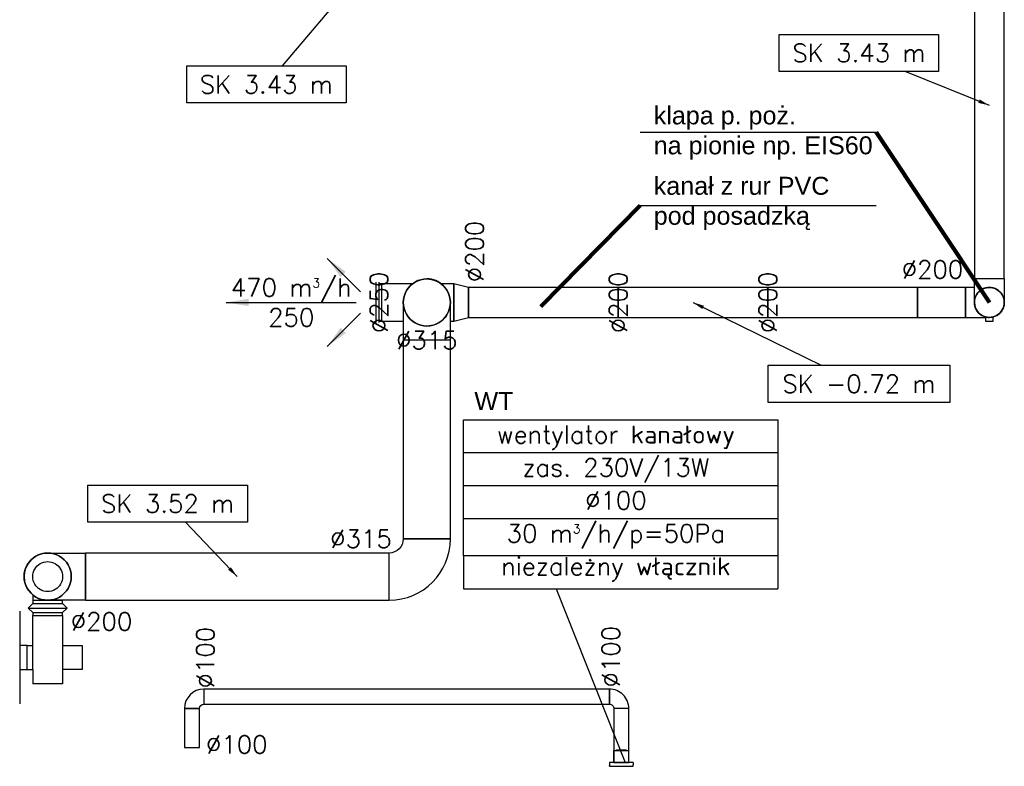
# Model space of a CAD drawing. Header units: millimetres. Extents: x 295542 to 440356, y 17772 to 133669.
# Tile 44 of 73: x 310651 to 317231, y 51225 to 56212. Entities that reach past the tile are written whole.
import ezdxf

# ---------------------------------------------------------------- set-up
doc = ezdxf.new("R2010")
doc.units = ezdxf.units.MM
doc.linetypes.add('Ciągłe', pattern=[0])
for name, color, linetype in [('0_opis_wentylacja', 110, 'Ciągłe'), ('FLUID-N1', 7, 'Continuous'), ('FLUID-N1-120-ARRGR', 7, 'Continuous'), ('FLUID-N1-120-DIM', 7, 'Continuous'), ('FLUID-N1-120-INF', 7, 'Continuous'), ('FLUID-W1', 7, 'Continuous'), ('FLUID-W2', 7, 'Continuous'), ('FLUID-W2-120-DIM', 7, 'Continuous'), ('FLUID-W2-120-INF', 7, 'Continuous'), ('FLUID-WT', 7, 'Continuous'), ('FLUID-WT-120-DIM', 7, 'Continuous')]:
    doc.layers.add(name, color=color, linetype=linetype)
doc.styles.add('FDBES', font='simplex.shx')
doc.styles.get("Standard").update_dxf_attribs({"font": 'arial.ttf'})
doc.dimstyles.new('CADKON cm', dxfattribs={"dimscale": 10, "dimtxt": 2.5, "dimasz": 2.5, "dimexe": 1.8, "dimexo": 5, "dimgap": 0.6, "dimtad": 1, "dimrnd": 0.1, "dimtxsty": 'Standard', "dimblk1": 'OBLIQUE', "dimblk2": 'OBLIQUE', "dimsah": 1, "dimcen": 2.5, "dimadec": 1, "dimazin": 2, "dimtfac": 1, "dimtix": 1, "dimtmove": 2, "dimatfit": 3, "dimldrblk": 'OPEN30', "dimfxl": 5, "dimfxlon": 1, "dimtfill": 1, "dimtolj": 1, "dimarcsym": 0})
doc.dimstyles.new('FDBES', dxfattribs={"dimscale": 50, "dimtxt": 4, "dimasz": 2.5, "dimexe": 0.8, "dimexo": 2, "dimgap": 1, "dimtad": 1, "dimdsep": 46, "dimtxsty": 'FDBES', "dimcen": 2.5, "dimclrd": 4, "dimclre": 5, "dimadec": 0, "dimazin": 0, "dimtfac": 1, "dimtmove": 0, "dimatfit": 3, "dimfxl": 1, "dimarcsym": 0})

# ---------------------------------------------------------------- blocks, each defined once
blk = doc.blocks.new('*U253')
at = {"color": 10, "linetype": 'Continuous', "lineweight": -2}
for p, q in [((65, 65), (65, -35)), ((-65, -65), (35, -65))]:
    blk.add_line(p, q, dxfattribs=at)
at = {"color": 0, "linetype": 'ByBlock', "lineweight": -2}
blk.add_ellipse((65, -65), major_axis=(0, 130), ratio=1, start_param=0, end_param=1.570796, dxfattribs=at)
at = {"color": 0, "linetype": 'ByBlock', "lineweight": -2, "extrusion": (-1.49976e-32, -9.30669e-38, -1)}
blk.add_ellipse((65, -65), major_axis=(-30, 0), ratio=1, start_param=0, end_param=1.570796, dxfattribs=at)
blk = doc.blocks.new('*U254')
at = {"color": 10, "linetype": 'Continuous', "lineweight": -2}
for p, q in [((-130, 50), (-130, 0)), ((-130, 0), (-130, -50)), ((130, 0), (130, 50)), ((130, -50), (130, 0))]:
    blk.add_line(p, q, dxfattribs=at)
at = {"color": 0, "linetype": 'ByBlock', "lineweight": -2}
for p, q in [((130, 50), (-130, 50)), ((-130, -50), (130, -50))]:
    blk.add_line(p, q, dxfattribs=at)
blk = doc.blocks.new('*U255')
at = {"color": 10, "linetype": 'Continuous', "lineweight": -2}
for p, q in [((-1355, 50), (-1355, 0)), ((-1355, 0), (-1355, -50)), ((1355, 0), (1355, 50)), ((1355, -50), (1355, 0))]:
    blk.add_line(p, q, dxfattribs=at)
at = {"color": 0, "linetype": 'ByBlock', "lineweight": -2}
for p, q in [((1355, 50), (-1355, 50)), ((-1355, -50), (1355, -50))]:
    blk.add_line(p, q, dxfattribs=at)
blk = doc.blocks.new('*U256')
at = {"color": 10, "linetype": 'Continuous', "lineweight": -2}
for p, q in [((65, 65), (65, -35)), ((-65, -65), (35, -65))]:
    blk.add_line(p, q, dxfattribs=at)
at = {"color": 0, "linetype": 'ByBlock', "lineweight": -2}
blk.add_ellipse((65, -65), major_axis=(0, 130), ratio=1, start_param=0, end_param=1.570799, dxfattribs=at)
at = {"color": 0, "linetype": 'ByBlock', "lineweight": -2, "extrusion": (0, 0, -1)}
blk.add_ellipse((65, -65), major_axis=(-30, 0), ratio=1, start_param=0, end_param=1.57081, dxfattribs=at)
blk = doc.blocks.new('*U257')
at = {"color": 10, "linetype": 'Continuous', "lineweight": -2}
for p, q in [((-180, 50), (-180, 0)), ((-180, 0), (-180, -50)), ((180, 0), (180, 50)), ((180, -50), (180, 0))]:
    blk.add_line(p, q, dxfattribs=at)
at = {"color": 0, "linetype": 'ByBlock', "lineweight": -2}
for p, q in [((180, 50), (-180, 50)), ((-180, -50), (180, -50))]:
    blk.add_line(p, q, dxfattribs=at)
blk = doc.blocks.new('*U126')
at = {"layer": 'FLUID-WT', "color": 10, "linetype": 'Continuous'}
for p, q in [((-25.7, 69), (-25.7, -69)), ((-24.7, 78), (-20.1, 78)), ((-24.7, 78), (-24.7, -78)), ((0, 79), (-15.7, 79)), ((0, -79), (0, 79)), ((0, 49.4), (79, 49.4)), ((79, 49.4), (79, -49.5)), ((79, 33), (84.7, 33)), ((84.7, 33), (84.7, -33)), ((0, -49.5), (79, -49.5)), ((79, -33), (84.7, -33)), ((-24.7, -78), (-20.1, -78)), ((0, -79), (-15.7, -79))]:
    blk.add_line(p, q, dxfattribs=at)
for centre, start, end in [((-15.7, 69), 154.15807, 180), ((-15.7, 69), 90, 115.84193), ((-15.7, -69), 180, 205.84193), ((-15.7, -69), 244.15807, 270)]:
    blk.add_arc(centre, 10, start, end, dxfattribs=at)
blk = doc.blocks.new('*U227')
at = {"color": 0, "linetype": 'ByBlock', "lineweight": -2}
for p, q in [((204.7, 0, 157.5), (-47.3, 0, 157.5)), ((-47.3, 0, -157.5), (204.7, 0, -157.5))]:
    blk.add_line(p, q, dxfattribs=at)
at = {"color": 10, "linetype": 'Continuous', "lineweight": -2}
for p, q in [((204.7, 0, 157.5), (204.7, 0)), ((204.7, 0), (204.7, 0, -157.5))]:
    blk.add_line(p, q, dxfattribs=at)
at = {"color": 10, "linetype": 'Continuous', "lineweight": -2, "extrusion": (4.28626e-16, -1, 2.34441e-32)}
for major_axis in [(157.5, 0), (-157.5, 0)]:
    blk.add_ellipse((-47.3, 0), major_axis=major_axis, ratio=1, start_param=0, end_param=3.141593, dxfattribs=at)
blk = doc.blocks.new('*U222')
at = {"color": 10, "linetype": 'Continuous', "lineweight": -2}
for p, q in [((-663.5, 157.5), (-663.5, 0)), ((663.5, 0), (663.5, 157.5)), ((-663.5, 0), (-663.5, -157.5)), ((663.5, -157.5), (663.5, 0))]:
    blk.add_line(p, q, dxfattribs=at)
at = {"color": 0, "linetype": 'ByBlock', "lineweight": -2}
for p, q in [((663.5, 157.5), (-663.5, 157.5)), ((-663.5, -157.5), (663.5, -157.5))]:
    blk.add_line(p, q, dxfattribs=at)
blk = doc.blocks.new('*U221')
at = {"color": 10, "linetype": 'Continuous', "lineweight": -2}
for p, q in [((204.75, 204.75), (204.75, -110.25)), ((-204.75, -204.75), (110.25, -204.75))]:
    blk.add_line(p, q, dxfattribs=at)
at = {"color": 0, "linetype": 'ByBlock', "lineweight": -2}
blk.add_ellipse((204.75, -204.75), major_axis=(0, 409.5), ratio=1, start_param=0, end_param=1.5707926, dxfattribs=at)
at = {"color": 0, "linetype": 'ByBlock', "lineweight": -2, "extrusion": (-1.22465e-16, -1.15945e-22, -1)}
blk.add_ellipse((204.75, -204.75), major_axis=(-94.5, 0), ratio=1, start_param=0, end_param=1.5707802, dxfattribs=at)
blk = doc.blocks.new('*U220')
at = {"color": 10, "linetype": 'Continuous', "lineweight": -2}
for p, q in [((-1015, 0), (-1015, 157.5)), ((1015, 157.5), (1015, 0)), ((-1015, -157.5), (-1015, 0)), ((1015, 0), (1015, -157.5))]:
    blk.add_line(p, q, dxfattribs=at)
at = {"color": 0, "linetype": 'ByBlock', "lineweight": -2}
for p, q in [((-1015, 157.5), (1015, 157.5)), ((1015, -157.5), (-1015, -157.5))]:
    blk.add_line(p, q, dxfattribs=at)
blk = doc.blocks.new('*U219')
at = {"color": 0, "linetype": 'ByBlock', "lineweight": -2}
for p, q in [((0, 47.2, 157.5), (0, -204.8, 157.5)), ((0, -204.8, -157.5), (0, 47.2, -157.5))]:
    blk.add_line(p, q, dxfattribs=at)
at = {"color": 10, "linetype": 'Continuous', "lineweight": -2}
for p, q in [((0, -204.8), (0, -204.8, 157.5)), ((0, -204.8, -157.5), (0, -204.8))]:
    blk.add_line(p, q, dxfattribs=at)
at = {"color": 10, "linetype": 'Continuous', "lineweight": -2, "extrusion": (-1, -1.46394e-13, 1.83697e-16)}
blk.add_ellipse((0, 47.2), major_axis=(0, 0, 157.5), ratio=1, start_param=0, end_param=1.570796, dxfattribs=at)
at = {"color": 10, "linetype": 'Continuous', "lineweight": -2, "extrusion": (-1, -1.48157e-13, -6.03293e-25)}
blk.add_ellipse((0, 47.2), major_axis=(0, 157.5, 0), ratio=1, start_param=0, end_param=1.570796, dxfattribs=at)
blk = doc.blocks.new('*U218')
at = {"color": 10, "linetype": 'Continuous', "lineweight": -3, "extrusion": (1, -5.47382e-48, 1.83697e-16)}
for major_axis in [(0, 0, -157.5), (0, 0, 157.5)]:
    blk.add_ellipse((0, 0), major_axis=major_axis, ratio=1, start_param=0, end_param=3.141593, dxfattribs=at)
at = {"color": 10, "linetype": 'Continuous', "lineweight": -2, "extrusion": (-1, 5.47382e-48, -1.83697e-16)}
for major_axis in [(0, 0, 157.5), (0, 0, -157.5)]:
    blk.add_ellipse((0, 0), major_axis=major_axis, ratio=1, start_param=0, end_param=3.141593, dxfattribs=at)
blk = doc.blocks.new('*U217')
at = {"color": 10, "linetype": 'Continuous', "lineweight": -2, "extrusion": (-1, 5.47382e-48, -1.83697e-16)}
blk.add_ellipse((0, 0), major_axis=(0, 0, -157.5), ratio=1, start_param=0, end_param=3.141593, dxfattribs=at)
blk = doc.blocks.new('*U216')
at = {"color": 0, "linetype": 'ByBlock', "lineweight": -2}
for p, q in [((91.7, 0, -100), (130, 0, -100)), ((130, 0, 100), (127.5, 0, 100))]:
    blk.add_line(p, q, dxfattribs=at)
at = {"color": 10, "linetype": 'Continuous', "lineweight": -2}
for p, q in [((130, 0, 100), (130, 0)), ((130, 0), (130, 0, -100))]:
    blk.add_line(p, q, dxfattribs=at)
blk = doc.blocks.new('*U215')
at = {"color": 10, "linetype": 'Continuous', "lineweight": -3, "extrusion": (1, -1.64215e-47, 1.83697e-16)}
for major_axis in [(0, 0, -100), (0, 0, 100)]:
    blk.add_ellipse((0, 0), major_axis=major_axis, ratio=1, start_param=0, end_param=3.141593, dxfattribs=at)
blk = doc.blocks.new('*U225')
at = {"color": 10, "linetype": 'Continuous', "lineweight": -3, "extrusion": (1, 8.83124e-32, 9.95799e-17)}
for major_axis, start_param, end_param in [((0, 0, -157.5), 0, 3.141593), ((0, 0, 157.5), 0, 1.570796), ((0, 0, 157.5), 1.570796, 3.141593)]:
    blk.add_ellipse((0, 0), major_axis=major_axis, ratio=1, start_param=start_param, end_param=end_param, dxfattribs=at)
at = {"color": 10, "linetype": 'Continuous', "lineweight": -3, "extrusion": (-1, -8.83124e-32, -9.95799e-17)}
for major_axis, start_param, end_param in [((0, 0, 157.5), 0, 3.141593), ((0, 0, -157.5), 1.570796, 3.141593), ((0, 0, -157.5), 0, 1.570796)]:
    blk.add_ellipse((0, 0), major_axis=major_axis, ratio=1, start_param=start_param, end_param=end_param, dxfattribs=at)
at = {"color": 1, "linetype": 'Continuous', "lineweight": -3, "extrusion": (1, 4.00691e-32, 4.00691e-32)}
for start_param, end_param in [(1.570796, 4.712389), (1.570796, 4.712389), (0, 1.570796), (4.712389, 6.283185), (4.712389, 7.853982)]:
    blk.add_ellipse((0, 0), major_axis=(0, -157.5), ratio=1, start_param=start_param, end_param=end_param, dxfattribs=at)
blk = doc.blocks.new('*U223')
at = {"color": 10, "linetype": 'Continuous', "lineweight": -3, "extrusion": (-1, -8.83124e-32, -9.95799e-17)}
for major_axis, start_param, end_param in [((0, 0, 157.5), 0, 3.141593), ((0, 0, -157.5), 1.570796, 3.141593), ((0, 0, -157.5), 0, 1.570796)]:
    blk.add_ellipse((0, 0), major_axis=major_axis, ratio=1, start_param=start_param, end_param=end_param, dxfattribs=at)
at = {"color": 10, "linetype": 'Continuous', "lineweight": -2, "extrusion": (1, 8.83124e-32, 9.95799e-17)}
for major_axis, start_param, end_param in [((0, 0, -157.5), 0, 3.141593), ((0, 0, 157.5), 0, 1.570796), ((0, 0, 157.5), 1.570796, 3.141593)]:
    blk.add_ellipse((0, 0), major_axis=major_axis, ratio=1, start_param=start_param, end_param=end_param, dxfattribs=at)
at = {"color": 1, "linetype": 'Continuous', "lineweight": -3, "extrusion": (1, 4.00691e-32, 4.00691e-32)}
for start_param, end_param in [(1.570796, 4.712389), (1.570796, 4.712389), (0, 1.570796), (4.712389, 6.283185), (4.712389, 7.853982)]:
    blk.add_ellipse((0, 0), major_axis=(0, -157.5), ratio=1, start_param=start_param, end_param=end_param, dxfattribs=at)
blk = doc.blocks.new('*U214')
at = {"color": 10, "linetype": 'Continuous', "lineweight": -2}
for p, q in [((-50, 100), (-50, 0)), ((-50, 0), (-50, -100))]:
    blk.add_line(p, q, dxfattribs=at)
at = {"color": 0, "linetype": 'ByBlock', "lineweight": -2}
for p, q in [((-30, 100), (-50, 100)), ((0, 130), (-30, 100)), ((-30, 0), (-30, 100)), ((30, 100), (0, 130)), ((30, 0), (30, 100)), ((50, 100), (30, 100)), ((50, 0), (50, 100)), ((-30, -100), (-30, 0)), ((30, -100), (30, 0)), ((50, -100), (50, 0)), ((-50, -100), (-30, -100)), ((-30, -100), (0, -130)), ((0, -130), (30, -100)), ((30, -100), (50, -100))]:
    blk.add_line(p, q, dxfattribs=at)
at = {"color": 1, "linetype": 'Continuous', "lineweight": -3}
for p, q in [((0, 0), (0, 130)), ((0, -130), (0, 0))]:
    blk.add_line(p, q, dxfattribs=at)
blk = doc.blocks.new('*U378')
at = {"color": 160, "linetype": 'Continuous', "lineweight": -2}
for p, q in [((-500, 100), (-500, 0)), ((500, 0), (500, 100)), ((-500, 0), (-500, -100)), ((500, -100), (500, 0))]:
    blk.add_line(p, q, dxfattribs=at)
at = {"color": 0, "linetype": 'ByBlock', "lineweight": -2}
for p, q in [((500, 100), (-500, 100)), ((-500, -100), (500, -100))]:
    blk.add_line(p, q, dxfattribs=at)
blk = doc.blocks.new('*U379')
at = {"color": 0, "linetype": 'ByBlock', "lineweight": -2}
for p, q in [((-49.5, 100), (49.5, 125)), ((49.5, -125), (-49.5, -100))]:
    blk.add_line(p, q, dxfattribs=at)
at = {"color": 160, "linetype": 'Continuous', "lineweight": -2}
for p, q in [((-49.5, 0), (-49.5, 100)), ((49.5, 125), (49.5, 0)), ((-49.5, -100), (-49.5, 0)), ((49.5, 0), (49.5, -125))]:
    blk.add_line(p, q, dxfattribs=at)
blk = doc.blocks.new('*U380')
at = {"color": 160, "linetype": 'Continuous', "lineweight": -2}
for p, q in [((-250, 0), (-250, 125)), ((250, 125), (250, 0)), ((-250, -125), (-250, 0)), ((250, 0), (250, -125))]:
    blk.add_line(p, q, dxfattribs=at)
at = {"color": 0, "linetype": 'ByBlock', "lineweight": -2}
for p, q in [((-250, 125), (-165.5, 125)), ((26.1, 125), (250, 125)), ((-227.2, -125), (-250, -125)), ((250, -125), (87.8, -125))]:
    blk.add_line(p, q, dxfattribs=at)
blk = doc.blocks.new('*U377')
at = {"color": 160, "linetype": 'Continuous', "lineweight": -2}
for p, q in [((-500, 100), (-500, 0)), ((500, 0), (500, 100)), ((-500, 0), (-500, -100)), ((500, -100), (500, 0))]:
    blk.add_line(p, q, dxfattribs=at)
at = {"color": 0, "linetype": 'ByBlock', "lineweight": -2}
for p, q in [((500, 100), (-500, 100)), ((-500, -100), (500, -100))]:
    blk.add_line(p, q, dxfattribs=at)
blk = doc.blocks.new('*U376')
at = {"color": 160, "linetype": 'Continuous', "lineweight": -2}
for p, q in [((-500, 100), (-500, 0)), ((500, 0), (500, 100)), ((-500, 0), (-500, -100)), ((500, -100), (500, 0))]:
    blk.add_line(p, q, dxfattribs=at)
at = {"color": 0, "linetype": 'ByBlock', "lineweight": -2}
for p, q in [((500, 100), (-500, 100)), ((-500, -100), (500, -100))]:
    blk.add_line(p, q, dxfattribs=at)
blk = doc.blocks.new('*U375')
at = {"color": 160, "linetype": 'Continuous', "lineweight": -2}
for p, q in [((-160, 100), (-160, 0)), ((160, 0), (160, 100)), ((-160, 0), (-160, -100)), ((160, -100), (160, 0))]:
    blk.add_line(p, q, dxfattribs=at)
at = {"color": 0, "linetype": 'ByBlock', "lineweight": -2}
for p, q in [((160, 100), (-160, 100)), ((-160, -100), (160, -100))]:
    blk.add_line(p, q, dxfattribs=at)
blk = doc.blocks.new('*U381')
at = {"color": 0, "linetype": 'ByBlock', "lineweight": -2}
for p, q in [((0, 135), (0, 125)), ((0, 125), (0, 0)), ((0, 0, -20), (0, 125, -20)), ((0, 125, -20), (0, 125, 0)), ((0, -125, -20), (0, 0, -20)), ((0, 0), (0, -125)), ((0, -125, 0), (0, -125, -20)), ((0, -125), (0, -135))]:
    blk.add_line(p, q, dxfattribs=at)
at = {"color": 160, "linetype": 'Continuous', "lineweight": -2}
for p, q in [((0, 135, 20), (0, 0, 20)), ((0, 0, 20), (0, -135, 20))]:
    blk.add_line(p, q, dxfattribs=at)
at = {"color": 5, "linetype": 'Continuous', "lineweight": -3}
blk.add_line((0, 95.5, 20), (0, -95.5, 20), dxfattribs=at)
blk.add_line((0, 95.5, 20), (0, -95.5, 20), dxfattribs=at)
blk = doc.blocks.new('*U382')
at = {"color": 0, "linetype": 'ByBlock', "lineweight": -2}
for p, q in [((0, -130, -100), (0, 5, -100)), ((0, -70, 100), (0, -130, 100))]:
    blk.add_line(p, q, dxfattribs=at)
at = {"color": 160, "linetype": 'Continuous', "lineweight": -2}
for p, q in [((0, -130, 100), (0, -130)), ((0, -130), (0, -130, -100))]:
    blk.add_line(p, q, dxfattribs=at)
at = {"color": 160, "linetype": 'Continuous', "lineweight": -2, "extrusion": (-1, -1.46371e-13, 2.03737e-16)}
blk.add_ellipse((0, 30), major_axis=(0, -0.3, -100), ratio=1, start_param=0, end_param=1.568148, dxfattribs=at)
blk = doc.blocks.new('*U383')
at = {"color": 160, "linetype": 'Continuous', "lineweight": -3, "extrusion": (1, -3.15544e-32, -6.06134e-18)}
for major_axis in [(0, 0, -100), (0, 0, 100)]:
    blk.add_ellipse((0, 0), major_axis=major_axis, ratio=1, start_param=0, end_param=3.141593, dxfattribs=at)
at = {"color": 160, "linetype": 'Continuous', "lineweight": -3, "extrusion": (-1, 3.15544e-32, 1.83697e-16)}
for major_axis in [(0, 0, 100), (0, 0, -100)]:
    blk.add_ellipse((0, 0), major_axis=major_axis, ratio=1, start_param=0, end_param=3.141593, dxfattribs=at)
blk = doc.blocks.new('*U384')
at = {"color": 0, "linetype": 'ByBlock', "lineweight": -2}
for p, q in [((0, 25, 100), (0, 25, 125)), ((0, 25, 125), (0, -25, 125)), ((0, -25, 100), (0, 25, 100)), ((0, -25, 125), (0, -25, 100))]:
    blk.add_line(p, q, dxfattribs=at)
at = {"color": 160, "linetype": 'Continuous', "lineweight": -3, "extrusion": (1, -3.15544e-32, 8.27565e-17)}
for major_axis in [(0, 0, -100), (0, 0, 100)]:
    blk.add_ellipse((0, 0), major_axis=major_axis, ratio=1, start_param=0, end_param=3.141593, dxfattribs=at)
at = {"color": 160, "linetype": 'Continuous', "lineweight": -3, "extrusion": (-1, 3.15544e-32, 6.06134e-18)}
for major_axis in [(0, 0, 100), (0, 0, -100)]:
    blk.add_ellipse((0, 0), major_axis=major_axis, ratio=1, start_param=0, end_param=3.141593, dxfattribs=at)
blk = doc.blocks.new('*U385')
at = {"color": 160, "linetype": 'Continuous', "lineweight": -3, "extrusion": (-1, 3.15544e-32, 1.83697e-16)}
for major_axis, start_param, end_param in [((0, 0, 100), 1.570803, 3.141593), ((0, 0, 100), 0, 1.570803), ((0, 0, -100), 0, 1.570796), ((0, 0, -100), 1.570796, 3.141593)]:
    blk.add_ellipse((0, 0), major_axis=major_axis, ratio=1, start_param=start_param, end_param=end_param, dxfattribs=at)
at = {"color": 160, "linetype": 'Continuous', "lineweight": -2, "extrusion": (1, 2.83279e-16, 6.12303e-17)}
blk.add_ellipse((0, 0), major_axis=(0, 100, 0), ratio=1, start_param=0, end_param=1.570803, dxfattribs=at)
at = {"color": 160, "linetype": 'Continuous', "lineweight": -2, "extrusion": (1, -3.15544e-32, -1.83697e-16)}
blk.add_ellipse((0, 0), major_axis=(0, 0, 100), ratio=1, start_param=0, end_param=1.570796, dxfattribs=at)
blk = doc.blocks.new('*U386')
at = {"color": 160, "linetype": 'Continuous', "lineweight": -3, "extrusion": (-1, 3.15544e-32, -8.27565e-17)}
for major_axis, start_param, end_param in [((0, 0, 100), 1.570796, 3.141593), ((0, 0, 100), 0, 1.570796), ((0, 0, -100), 0, 3.141593)]:
    blk.add_ellipse((0, 0), major_axis=major_axis, ratio=1, start_param=start_param, end_param=end_param, dxfattribs=at)
at = {"color": 160, "linetype": 'Continuous', "lineweight": -2, "extrusion": (1, 2.83277e-16, 6.12323e-17)}
blk.add_ellipse((0, 0), major_axis=(0, 100, 0), ratio=1, start_param=0, end_param=1.570796, dxfattribs=at)
blk = doc.blocks.new('*U387')
at = {"color": 0, "linetype": 'ByBlock', "lineweight": -2}
for p, q in [((130, 0, 100), (-30, 0, 100)), ((-30, 0, -100), (130, 0, -100))]:
    blk.add_line(p, q, dxfattribs=at)
at = {"color": 160, "linetype": 'Continuous', "lineweight": -2}
for p, q in [((130, 0, -100), (130, 0)), ((130, 0), (130, 0, 100))]:
    blk.add_line(p, q, dxfattribs=at)
at = {"color": 160, "linetype": 'Continuous', "lineweight": -2, "extrusion": (-1.83697e-16, -1, 2.62458e-32)}
blk.add_ellipse((-30, 0), major_axis=(0, 0, 100), ratio=1, start_param=0, end_param=1.570796, dxfattribs=at)
at = {"color": 160, "linetype": 'Continuous', "lineweight": -2, "extrusion": (6.12323e-17, -1, -1.49976e-32)}
blk.add_ellipse((-30, 0), major_axis=(-100, 0), ratio=1, start_param=0, end_param=1.570796, dxfattribs=at)
blk = doc.blocks.new('_OBLIQUE')
at = {"color": 0, "linetype": 'ByBlock'}
blk.add_line((-0.5, -0.5), (0.5, 0.5), dxfattribs=at)
blk = doc.blocks.new('*U390')
at = {"color": 160, "linetype": 'Continuous', "lineweight": -2}
for p, q in [((-1156.5, 0), (-1156.5, 0, 100)), ((-1156.5, 0, -100), (-1156.5, 0)), ((1156.5, 0, 100), (1156.5, 0, -100))]:
    blk.add_line(p, q, dxfattribs=at)
at = {"color": 0, "linetype": 'ByBlock', "lineweight": -2}
for p, q in [((1156.5, 0, -100), (-1156.5, 0, -100)), ((-1156.5, 0, 100), (1156.5, 0, 100))]:
    blk.add_line(p, q, dxfattribs=at)
blk = doc.blocks.new('*U38')
at = {"color": 3, "insert": (0, 43.43), "char_height": 12, "attachment_point": 5, "rotation": 270, "style": 'FDBES'}
blk.add_mtext('470 m{\\A2;\\H0.5x;3}/h\\P250', dxfattribs=at)
blk.add_mtext('470 m{\\A2;\\H0.5x;3}/h\\P250', dxfattribs=at)
blk.add_mtext('470 m{\\A2;\\H0.5x;3}/h\\P250', dxfattribs=at)
blk.add_mtext('470 m{\\A2;\\H0.5x;3}/h\\P250', dxfattribs=at)
blk.add_mtext('470 m{\\A2;\\H0.5x;3}/h\\P250', dxfattribs=at)
blk.add_mtext('470 m{\\A2;\\H0.5x;3}/h\\P250', dxfattribs=at)
blk.add_mtext('470 m{\\A2;\\H0.5x;3}/h\\P250', dxfattribs=at)
blk.add_mtext('470 m{\\A2;\\H0.5x;3}/h\\P250', dxfattribs=at)
blk.add_mtext('470 m{\\A2;\\H0.5x;3}/h\\P250', dxfattribs=at)
blk.add_mtext('470 m{\\A2;\\H0.5x;3}/h\\P250', dxfattribs=at)
at = {"color": 5}
blk.add_leader([(0, 86.86), (0, 0)], dimstyle='FDBES', override={"dimscale": 6, "dimclrd": 5}, dxfattribs=at)
blk.add_leader([(0, 86.86), (0, 0)], dimstyle='FDBES', override={"dimscale": 6, "dimclrd": 5}, dxfattribs=at)
blk.add_leader([(0, 86.86), (0, 0)], dimstyle='FDBES', override={"dimscale": 6, "dimclrd": 5}, dxfattribs=at)
blk.add_leader([(0, 86.86), (0, 0)], dimstyle='FDBES', override={"dimscale": 6, "dimclrd": 5}, dxfattribs=at)
blk.add_leader([(0, 86.86), (0, 0)], dimstyle='FDBES', override={"dimscale": 6, "dimclrd": 5}, dxfattribs=at)
blk.add_leader([(0, 86.86), (0, 0)], dimstyle='FDBES', override={"dimscale": 6, "dimclrd": 5}, dxfattribs=at)
blk.add_leader([(0, 86.86), (0, 0)], dimstyle='FDBES', override={"dimscale": 6, "dimclrd": 5}, dxfattribs=at)
blk.add_leader([(0, 86.86), (0, 0)], dimstyle='FDBES', override={"dimscale": 6, "dimclrd": 5}, dxfattribs=at)
blk.add_leader([(0, 86.86), (0, 0)], dimstyle='FDBES', override={"dimscale": 6, "dimclrd": 5}, dxfattribs=at)
blk.add_leader([(0, 86.86), (0, 0)], dimstyle='FDBES', override={"dimscale": 6, "dimclrd": 5}, dxfattribs=at)
blk = doc.blocks.new('*U39')
at = {"color": 5}
blk.add_leader([(-22.27, 22.27), (0, 0)], dimstyle='FDBES', override={"dimscale": 6, "dimclrd": 5}, dxfattribs=at)
blk.add_leader([(-22.27, 22.27), (0, 0)], dimstyle='FDBES', override={"dimscale": 6, "dimclrd": 5}, dxfattribs=at)
blk.add_leader([(-22.27, 22.27), (0, 0)], dimstyle='FDBES', override={"dimscale": 6, "dimclrd": 5}, dxfattribs=at)
blk.add_leader([(-22.27, 22.27), (0, 0)], dimstyle='FDBES', override={"dimscale": 6, "dimclrd": 5}, dxfattribs=at)
blk.add_leader([(-22.27, 22.27), (0, 0)], dimstyle='FDBES', override={"dimscale": 6, "dimclrd": 5}, dxfattribs=at)
blk.add_leader([(-22.27, 22.27), (0, 0)], dimstyle='FDBES', override={"dimscale": 6, "dimclrd": 5}, dxfattribs=at)
blk.add_leader([(-22.27, 22.27), (0, 0)], dimstyle='FDBES', override={"dimscale": 6, "dimclrd": 5}, dxfattribs=at)
blk.add_leader([(-22.27, 22.27), (0, 0)], dimstyle='FDBES', override={"dimscale": 6, "dimclrd": 5}, dxfattribs=at)
blk.add_leader([(-22.27, 22.27), (0, 0)], dimstyle='FDBES', override={"dimscale": 6, "dimclrd": 5}, dxfattribs=at)
blk.add_leader([(-22.27, 22.27), (0, 0)], dimstyle='FDBES', override={"dimscale": 6, "dimclrd": 5}, dxfattribs=at)
blk = doc.blocks.new('*U40')
at = {"color": 5}
blk.add_leader([(22.27, 22.27), (0, 0)], dimstyle='FDBES', override={"dimscale": 6, "dimclrd": 5}, dxfattribs=at)
blk.add_leader([(22.27, 22.27), (0, 0)], dimstyle='FDBES', override={"dimscale": 6, "dimclrd": 5}, dxfattribs=at)
blk.add_leader([(22.27, 22.27), (0, 0)], dimstyle='FDBES', override={"dimscale": 6, "dimclrd": 5}, dxfattribs=at)
blk.add_leader([(22.27, 22.27), (0, 0)], dimstyle='FDBES', override={"dimscale": 6, "dimclrd": 5}, dxfattribs=at)
blk.add_leader([(22.27, 22.27), (0, 0)], dimstyle='FDBES', override={"dimscale": 6, "dimclrd": 5}, dxfattribs=at)
blk.add_leader([(22.27, 22.27), (0, 0)], dimstyle='FDBES', override={"dimscale": 6, "dimclrd": 5}, dxfattribs=at)
blk.add_leader([(22.27, 22.27), (0, 0)], dimstyle='FDBES', override={"dimscale": 6, "dimclrd": 5}, dxfattribs=at)
blk.add_leader([(22.27, 22.27), (0, 0)], dimstyle='FDBES', override={"dimscale": 6, "dimclrd": 5}, dxfattribs=at)
blk.add_leader([(22.27, 22.27), (0, 0)], dimstyle='FDBES', override={"dimscale": 6, "dimclrd": 5}, dxfattribs=at)
blk.add_leader([(22.27, 22.27), (0, 0)], dimstyle='FDBES', override={"dimscale": 6, "dimclrd": 5}, dxfattribs=at)
blk = doc.blocks.new('*U294')
at = {"color": 5, "lineweight": -2}
blk.add_lwpolyline([(-153.13, -105.26), (-46.61, -105.26), (-46.61, -130.06), (-153.13, -130.06)], close=True, dxfattribs=at)
blk.add_lwpolyline([(-153.13, -105.26), (-46.61, -105.26), (-46.61, -130.06), (-153.13, -130.06)], close=True, dxfattribs=at)
blk.add_lwpolyline([(-153.13, -105.26), (-46.61, -105.26), (-46.61, -130.06), (-153.13, -130.06)], close=True, dxfattribs=at)
blk.add_lwpolyline([(-153.13, -105.26), (-46.61, -105.26), (-46.61, -130.06), (-153.13, -130.06)], close=True, dxfattribs=at)
blk.add_lwpolyline([(-153.13, -105.26), (-46.61, -105.26), (-46.61, -130.06), (-153.13, -130.06)], close=True, dxfattribs=at)
blk.add_lwpolyline([(-153.13, -105.26), (-46.61, -105.26), (-46.61, -130.06), (-153.13, -130.06)], close=True, dxfattribs=at)
at = {"color": 3, "insert": (-99.87, -117.66), "char_height": 12, "attachment_point": 5, "line_spacing_factor": 1.1, "style": 'FDBES'}
blk.add_mtext('SK 3.43 m', dxfattribs=at)
blk.add_mtext('SK 3.43 m', dxfattribs=at)
blk.add_mtext('SK 3.43 m', dxfattribs=at)
blk.add_mtext('SK 3.43 m', dxfattribs=at)
blk.add_mtext('SK 3.43 m', dxfattribs=at)
blk.add_mtext('SK 3.43 m', dxfattribs=at)
at = {"color": 5}
blk.add_leader([(0, 0), (-89.34, -105.26)], dimstyle='FDBES', override={"dimscale": 3, "dimclrd": 5}, dxfattribs=at)
blk.add_leader([(0, 0), (-89.34, -105.26)], dimstyle='FDBES', override={"dimscale": 3, "dimclrd": 5}, dxfattribs=at)
blk.add_leader([(0, 0), (-89.34, -105.26)], dimstyle='FDBES', override={"dimscale": 3, "dimclrd": 5}, dxfattribs=at)
blk.add_leader([(0, 0), (-89.34, -105.26)], dimstyle='FDBES', override={"dimscale": 3, "dimclrd": 5}, dxfattribs=at)
blk.add_leader([(0, 0), (-89.34, -105.26)], dimstyle='FDBES', override={"dimscale": 3, "dimclrd": 5}, dxfattribs=at)
blk.add_leader([(0, 0), (-89.34, -105.26)], dimstyle='FDBES', override={"dimscale": 3, "dimclrd": 5}, dxfattribs=at)
blk = doc.blocks.new('*U295')
at = {"color": 5, "lineweight": -2}
blk.add_lwpolyline([(-140.39, 47.39), (-33.88, 47.39), (-33.88, 22.59), (-140.39, 22.59)], close=True, dxfattribs=at)
blk.add_lwpolyline([(-140.39, 47.39), (-33.88, 47.39), (-33.88, 22.59), (-140.39, 22.59)], close=True, dxfattribs=at)
blk.add_lwpolyline([(-140.39, 47.39), (-33.88, 47.39), (-33.88, 22.59), (-140.39, 22.59)], close=True, dxfattribs=at)
blk.add_lwpolyline([(-140.39, 47.39), (-33.88, 47.39), (-33.88, 22.59), (-140.39, 22.59)], close=True, dxfattribs=at)
blk.add_lwpolyline([(-140.39, 47.39), (-33.88, 47.39), (-33.88, 22.59), (-140.39, 22.59)], close=True, dxfattribs=at)
blk.add_lwpolyline([(-140.39, 47.39), (-33.88, 47.39), (-33.88, 22.59), (-140.39, 22.59)], close=True, dxfattribs=at)
at = {"color": 3, "insert": (-87.14, 34.99), "char_height": 12, "attachment_point": 5, "line_spacing_factor": 1.1, "style": 'FDBES'}
blk.add_mtext('SK 3.43 m', dxfattribs=at)
blk.add_mtext('SK 3.43 m', dxfattribs=at)
blk.add_mtext('SK 3.43 m', dxfattribs=at)
blk.add_mtext('SK 3.43 m', dxfattribs=at)
blk.add_mtext('SK 3.43 m', dxfattribs=at)
blk.add_mtext('SK 3.43 m', dxfattribs=at)
at = {"color": 5}
blk.add_leader([(0, 0), (-56.26, 22.59)], dimstyle='FDBES', override={"dimscale": 3, "dimclrd": 5}, dxfattribs=at)
blk.add_leader([(0, 0), (-56.26, 22.59)], dimstyle='FDBES', override={"dimscale": 3, "dimclrd": 5}, dxfattribs=at)
blk.add_leader([(0, 0), (-56.26, 22.59)], dimstyle='FDBES', override={"dimscale": 3, "dimclrd": 5}, dxfattribs=at)
blk.add_leader([(0, 0), (-56.26, 22.59)], dimstyle='FDBES', override={"dimscale": 3, "dimclrd": 5}, dxfattribs=at)
blk.add_leader([(0, 0), (-56.26, 22.59)], dimstyle='FDBES', override={"dimscale": 3, "dimclrd": 5}, dxfattribs=at)
blk.add_leader([(0, 0), (-56.26, 22.59)], dimstyle='FDBES', override={"dimscale": 3, "dimclrd": 5}, dxfattribs=at)
blk = doc.blocks.new('*U297')
at = {"color": 5, "lineweight": -2}
blk.add_lwpolyline([(-99.78, 61.17), (6.74, 61.17), (6.74, 36.37), (-99.78, 36.37)], close=True, dxfattribs=at)
blk.add_lwpolyline([(-99.78, 61.17), (6.74, 61.17), (6.74, 36.37), (-99.78, 36.37)], close=True, dxfattribs=at)
at = {"color": 3, "insert": (-46.52, 48.77), "char_height": 12, "attachment_point": 5, "line_spacing_factor": 1.1, "style": 'FDBES'}
blk.add_mtext('SK 3.52 m', dxfattribs=at)
blk.add_mtext('SK 3.52 m', dxfattribs=at)
at = {"color": 5}
blk.add_leader([(0, 0), (-34.69, 36.37)], dimstyle='FDBES', override={"dimscale": 3, "dimclrd": 5}, dxfattribs=at)
blk.add_leader([(0, 0), (-34.69, 36.37)], dimstyle='FDBES', override={"dimscale": 3, "dimclrd": 5}, dxfattribs=at)
blk = doc.blocks.new('*U298')
at = {"color": 5, "lineweight": -2}
blk.add_lwpolyline([(50.18, -41.95), (171.55, -41.95), (171.55, -66.75), (50.18, -66.75)], close=True, dxfattribs=at)
blk.add_lwpolyline([(50.18, -41.95), (171.55, -41.95), (171.55, -66.75), (50.18, -66.75)], close=True, dxfattribs=at)
blk.add_lwpolyline([(50.18, -41.95), (171.55, -41.95), (171.55, -66.75), (50.18, -66.75)], close=True, dxfattribs=at)
blk.add_lwpolyline([(50.18, -41.95), (171.55, -41.95), (171.55, -66.75), (50.18, -66.75)], close=True, dxfattribs=at)
blk.add_lwpolyline([(50.18, -41.95), (171.55, -41.95), (171.55, -66.75), (50.18, -66.75)], close=True, dxfattribs=at)
blk.add_lwpolyline([(50.18, -41.95), (171.55, -41.95), (171.55, -66.75), (50.18, -66.75)], close=True, dxfattribs=at)
at = {"color": 3, "insert": (110.86, -54.35), "char_height": 12, "attachment_point": 5, "line_spacing_factor": 1.1, "style": 'FDBES'}
blk.add_mtext('SK -0.72 m', dxfattribs=at)
blk.add_mtext('SK -0.72 m', dxfattribs=at)
blk.add_mtext('SK -0.72 m', dxfattribs=at)
blk.add_mtext('SK -0.72 m', dxfattribs=at)
blk.add_mtext('SK -0.72 m', dxfattribs=at)
blk.add_mtext('SK -0.72 m', dxfattribs=at)
at = {"color": 5}
blk.add_leader([(0, 0), (85.57, -41.95)], dimstyle='FDBES', override={"dimscale": 3, "dimclrd": 5}, dxfattribs=at)
blk.add_leader([(0, 0), (85.57, -41.95)], dimstyle='FDBES', override={"dimscale": 3, "dimclrd": 5}, dxfattribs=at)
blk.add_leader([(0, 0), (85.57, -41.95)], dimstyle='FDBES', override={"dimscale": 3, "dimclrd": 5}, dxfattribs=at)
blk.add_leader([(0, 0), (85.57, -41.95)], dimstyle='FDBES', override={"dimscale": 3, "dimclrd": 5}, dxfattribs=at)
blk.add_leader([(0, 0), (85.57, -41.95)], dimstyle='FDBES', override={"dimscale": 3, "dimclrd": 5}, dxfattribs=at)
blk.add_leader([(0, 0), (85.57, -41.95)], dimstyle='FDBES', override={"dimscale": 3, "dimclrd": 5}, dxfattribs=at)

msp = doc.modelspace()

# ---------------------------------------------------------------- linework, layer by layer
at = {"layer": '0_opis_wentylacja'}
for p, q in [((314798.513, 55461.113), (316374.463, 55461.113)), ((314798.513, 54971.13), (316374.463, 54971.13)), ((315718.452, 53318.964), (313616.167, 53318.964)), ((315718.452, 53318.964), (313616.167, 53318.964)), ((315718.452, 53318.964), (313616.167, 53318.964)), ((315718.452, 53318.964), (313616.167, 53318.964)), ((315718.452, 53098.964), (313616.167, 53098.964)), ((315718.452, 53098.964), (313616.167, 53098.964)), ((315718.452, 53098.964), (313616.167, 53098.964)), ((315718.452, 53098.964), (313616.167, 53098.964)), ((315718.452, 52878.964), (313616.167, 52878.964)), ((315718.452, 52878.964), (313616.167, 52878.964)), ((315718.452, 52878.964), (313616.167, 52878.964)), ((315718.452, 52878.964), (313616.167, 52878.964)), ((313616.167, 52630.964), (313616.167, 52410.801)), ((315718.452, 52630.964), (315718.452, 52410.801)), ((313616.167, 52410.801), (315718.452, 52410.801)), ((314236.167, 52410.801), (314697, 51251, 2050))]:
    msp.add_line(p, q, dxfattribs=at)
msp.add_lwpolyline([(313616.167, 53538.964), (315718.452, 53538.964), (315718.452, 52630.964), (313616.167, 52630.964)], close=True, dxfattribs=at)
msp.add_lwpolyline([(313616.167, 53538.964), (315718.452, 53538.964), (315718.452, 52630.964), (313616.167, 52630.964)], close=True, dxfattribs=at)
msp.add_lwpolyline([(313616.167, 53538.964), (315718.452, 53538.964), (315718.452, 52630.964), (313616.167, 52630.964)], close=True, dxfattribs=at)
at = {"layer": 'FLUID-W1', "color": 10, "linetype": 'Continuous'}
for p, q in [((310651.272, 52262.307, 1998.302), (310651.272, 51642.307, 1998.302)), ((310738.294, 52032.307, 1998.302), (310738.294, 52232.307, 1998.302)), ((310738.294, 52232.307, 1998.302), (310938.294, 52232.307, 1998.302)), ((310938.294, 52232.307, 1998.302), (310938.294, 51775.715, 1998.302)), ((310701.272, 52032.307, 1998.302), (310651.272, 52032.307, 1998.302)), ((310701.272, 51872.307, 1998.302), (310701.272, 52032.307, 1998.302)), ((310701.272, 52032.307, 1998.302), (310738.294, 52032.307, 1998.302)), ((310738.294, 51872.307, 1998.302), (310738.294, 52032.307, 1998.302)), ((310938.294, 52032.307, 1998.302), (311068.282, 52032.307, 1998.302)), ((311068.282, 52032.307, 1998.302), (311068.282, 51872.307, 1998.302)), ((310651.272, 51872.307, 1998.302), (310701.272, 51872.307, 1998.302)), ((310701.272, 51872.307, 1998.302), (310738.294, 51872.307, 1998.302)), ((310738.294, 51872.307, 1998.302), (310738.294, 51775.715, 1998.302)), ((311068.282, 51872.307, 1998.302), (310938.294, 51872.307, 1998.302)), ((310938.294, 51775.715, 1998.302), (310738.294, 51775.715, 1998.302))]:
    msp.add_line(p, q, dxfattribs=at)

# ---------------------------------------------------------------- block references
at = {"layer": 'FLUID-N1', "color": 160, "linetype": 'Continuous', "extrusion": (1, -6.12323e-17, -1.22465e-16)}
msp.add_blockref('*U390', (55640.062, 3533.216, 317131.36), dxfattribs=at)
at = {"layer": 'FLUID-N1', "color": 160, "linetype": 'Continuous', "extrusion": (1, -6.12323e-17, 1.71057e-48), "rotation": 360}
msp.add_blockref('*U387', (54353.562, 3503.216, 317131.36), dxfattribs=at)
at = {"layer": 'FLUID-N1', "color": 160, "linetype": 'Continuous', "extrusion": (-1, 0, 6.12323e-17), "rotation": 89.99999999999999}
msp.add_blockref('*U381', (-54323.545, -616.784, -313052.36), dxfattribs=at)
at = {"layer": 'FLUID-N1', "color": 160, "linetype": 'Continuous', "extrusion": (-1.22465e-16, -3.42114e-48, -1), "rotation": 360}
for name, p in [('*U380', (-313302.36, 54323.545, 616.784)), ('*U379', (-313601.86, 54323.545, 616.784))]:
    msp.add_blockref(name, p, dxfattribs=at)
at = {"layer": 'FLUID-N1', "color": 160, "linetype": 'Continuous', "rotation": 360}
for name, p in [('*U378', (314151.36, 54323.545, -616.784)), ('*U377', (315151.36, 54323.545, -616.784)), ('*U376', (316151.36, 54323.562, -616.784)), ('*U375', (316811.36, 54323.562, -616.784))]:
    msp.add_blockref(name, p, dxfattribs=at)
at = {"layer": 'FLUID-N1', "color": 160, "linetype": 'Continuous', "extrusion": (-1.83697e-16, 1, 1.83697e-16), "rotation": 90}
msp.add_blockref('*U382', (-317101.36, -586.784, 54323.562), dxfattribs=at)
at = {"layer": 'FLUID-N1', "color": 160, "linetype": 'Continuous', "extrusion": (-3.08149e-32, -1, -1.83697e-16), "rotation": 89.99999999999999}
for name, p in [('*U383', (317131.36, -306.784, -54323.562)), ('*U384', (317131.36, -56.784, -54323.562)), ('*U385', (317131.36, 3208.216, -54323.562)), ('*U386', (317131.36, 1543.216, -54323.562))]:
    msp.add_blockref(name, p, dxfattribs=at)
at = {"layer": 'FLUID-N1-120-ARRGR', "xscale": 10, "yscale": 10, "zscale": 10, "rotation": 89.99999999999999}
for name, p in [('*U40', (312929.65, 54394.256, -616.784)), ('*U38', (312900.36, 54323.545, -616.784)), ('*U39', (312929.65, 54252.834, -616.784))]:
    msp.add_blockref(name, p, dxfattribs=at)
at = {"layer": 'FLUID-N1-120-INF', "linetype": 'ByBlock', "xscale": 10, "yscale": 10, "zscale": 10}
for name, p in [('*U294', (313298.681, 56956.562, 3533)), ('*U295', (317131.36, 55640.062, 3533.216)), ('*U298', (315151.36, 54323.545, -616.784))]:
    msp.add_blockref(name, p, dxfattribs=at)
at = {"layer": 'FLUID-W2', "color": 10, "linetype": 'Continuous', "extrusion": (1, -4.28626e-16, 6.12323e-17), "rotation": 180}
msp.add_blockref('*U227', (54276.295, 3720.07, 313372.074), dxfattribs=at)
at = {"layer": 'FLUID-W2', "color": 10, "linetype": 'Continuous', "extrusion": (2.83277e-16, -1, 9.95799e-17), "rotation": 90.00000000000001}
for name, p in [('*U225', (313372.074, 3992.32, -54323.545)), ('*U223', (313372.074, 5127.32, -54323.545))]:
    msp.add_blockref(name, p, dxfattribs=at)
at = {"layer": 'FLUID-W2', "color": 10, "linetype": 'Continuous'}
for name, p, rotation in [('*U222', (313372.074, 53408.045, 3672.82), 270), ('*U221', (313324.824, 52539.557, 3672.82), 180), ('*U214', (310838.294, 52282.307, 1998.302), 270)]:
    msp.add_blockref(name, p, dxfattribs=dict(at, rotation=rotation))
at = {"layer": 'FLUID-W2', "color": 10, "linetype": 'Continuous', "extrusion": (6.12323e-17, 1, 1.83697e-16), "rotation": 270}
msp.add_blockref('*U219', (-310885.544, 3625.57, 52492.307), dxfattribs=at)
at = {"layer": 'FLUID-W2', "color": 10, "linetype": 'Continuous', "extrusion": (0, -1, -1.83697e-16), "rotation": 270}
for name, p in [('*U218', (310838.294, 2931.061, -52492.307)), ('*U217', (310838.294, 2347.302, -52492.307)), ('*U215', (310838.294, 2205.802, -52492.307))]:
    msp.add_blockref(name, p, dxfattribs=at)
at = {"layer": 'FLUID-W2', "color": 10, "linetype": 'Continuous', "extrusion": (-1.22465e-16, -3.42114e-48, -1), "rotation": 360}
msp.add_blockref('*U220', (-312105.184, 52492.307, -3672.82), dxfattribs=at)
at = {"layer": 'FLUID-W2', "color": 10, "linetype": 'Continuous', "extrusion": (1, 6.12323e-17, 1.22465e-16), "rotation": 180}
msp.add_blockref('*U216', (52462.307, 2028.302, 310838.294), dxfattribs=at)
at = {"layer": 'FLUID-W2-120-INF', "linetype": 'ByBlock', "xscale": 10, "yscale": 10, "zscale": 10}
msp.add_blockref('*U297', (312105.184, 52492.307, 3672.82), dxfattribs=at)
at = {"layer": 'FLUID-WT', "color": 10, "linetype": 'Continuous'}
for name, p in [('*U253', (311817, 51676, 2050)), ('*U255', (313237, 51691, 2050))]:
    msp.add_blockref(name, p, dxfattribs=at)
for name, p, rotation in [('*U256', (314657, 51676, 2050), 270), ('*U254', (311802, 51481, 2050), 270), ('*U257', (314672, 51431, 2050), 270), ('*U126', (314672, 51251, 2050), 89.99999999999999)]:
    msp.add_blockref(name, p, dxfattribs=dict(at, rotation=rotation))

# ---------------------------------------------------------------- texts
at = {"layer": '0_opis_wentylacja', "char_height": 120, "width": 1871.89986, "attachment_point": 7}
for s, insert in [('klapa p. poż.\\Pna pionie np. EIS60', (314888.576, 55276.67)), ('kanał z rur PVC\\Ppod posadzką', (314888.576, 54806.272)), ('WT', (313690.03, 53604.27))]:
    msp.add_mtext(s, dxfattribs=dict(at, insert=insert))
at = {"layer": '0_opis_wentylacja', "insert": (314635.739, 52981.176), "char_height": 120, "attachment_point": 5, "line_spacing_factor": 1.1, "style": 'FDBES'}
msp.add_mtext('wentylator kanałowy\\Pzas. 230V/13W\\P%%c100\\P30 m{\\H0.5x;\\A2;3}/h/p=50Pa\\Pniezależny włącznik', dxfattribs=at)
at = {"layer": 'FLUID-N1-120-DIM', "color": 3, "char_height": 120, "attachment_point": 5, "rotation": 90, "style": 'FDBES'}
for s, insert in [('∅200\\P', (313691.36, 54663.545, -616.784)), ('∅250\\P', (313052.36, 54323.545, -616.784)), ('∅200\\P', (314651.36, 54323.545, -616.784)), ('∅200\\P', (315651.36, 54323.562, -616.784))]:
    msp.add_mtext(s, dxfattribs=dict(at, insert=insert))
at = {"layer": 'FLUID-N1-120-DIM', "color": 3, "insert": (316751.36, 54543.562, 3533.216), "char_height": 120, "attachment_point": 5, "style": 'FDBES'}
msp.add_mtext('∅200\\P', dxfattribs=at)
at = {"layer": 'FLUID-W2-120-DIM', "color": 3, "char_height": 120, "attachment_point": 5, "style": 'FDBES'}
for s, insert in [('∅315\\P', (313372.074, 54071.545, 3672.82)), ('∅315\\P', (312932.074, 52744.545, 3672.82)), ('∅200\\P', (311198.294, 52192.307, 1998.302))]:
    msp.add_mtext(s, dxfattribs=dict(at, insert=insert))
at = {"layer": 'FLUID-WT-120-DIM', "color": 3, "char_height": 120, "attachment_point": 5, "rotation": 90, "style": 'FDBES'}
for insert in [(311892, 51951, 2050), (314601.992, 51957.389, 2050)]:
    msp.add_mtext('∅100\\P', dxfattribs=dict(at, insert=insert))
at = {"layer": 'FLUID-WT-120-DIM', "color": 3, "insert": (312102, 51371, 2050), "char_height": 120, "attachment_point": 5, "style": 'FDBES'}
msp.add_mtext('∅100\\P', dxfattribs=at)

# ---------------------------------------------------------------- leaders
at = {"layer": '0_opis_wentylacja'}
for points in [[(317131.36, 54323.562), (316374.463, 55461.113)], [(314134.638, 54295.514), (314798.513, 54971.13)]]:
    msp.add_leader(points, dimstyle='CADKON cm', override={"dimasz": 2, "dimclrd": 0, "dimldrblk": 'DotSmall', "dimlwd": 65534}, dxfattribs=at)

doc.saveas('drawing.dxf')
